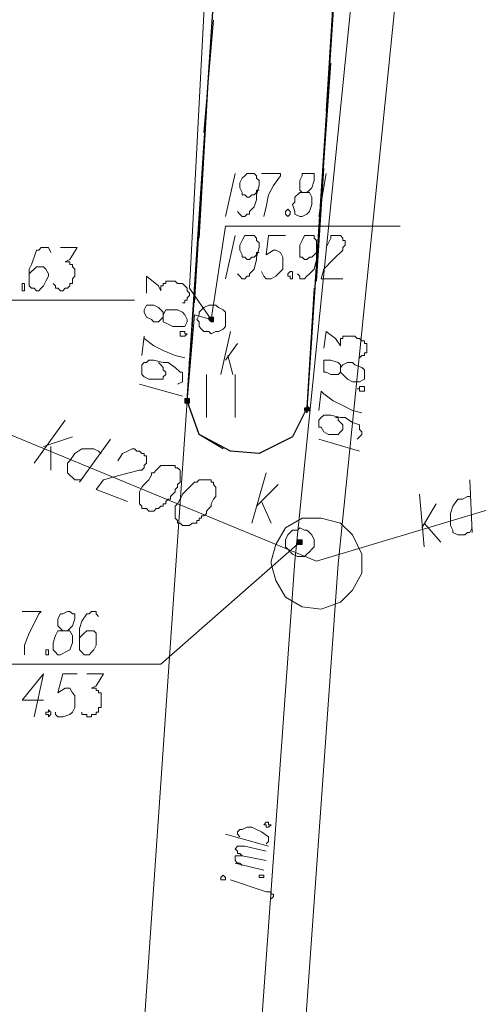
# Model space of a CAD drawing. Header units: metres. Extents: x 7431553 to 7432401, y 5544342 to 5544539.
# Tile 27 of 180: x 7432075 to 7432083, y 5544420 to 5544438. Entities that reach past the tile are written whole.
import ezdxf

# ---------------------------------------------------------------- set-up
doc = ezdxf.new("R2010")
doc.units = ezdxf.units.M
doc.header["$MEASUREMENT"] = 0
doc.layers.add('BG-PR90-PB-PZT-PZT01_2026_04_14$0$MAPA DCP', color=7, linetype='Continuous', lineweight=0)
doc.layers.add('PRIMETECH_XREF', color=7, linetype='Continuous', lineweight=5)

# ---------------------------------------------------------------- blocks, each defined once
blk = doc.blocks.new('BG-PR90-PB-PZT-PZT01_2026_04_14$0$Naddrwiną2025_v2klauzulap')
at = {"layer": 'BG-PR90-PB-PZT-PZT01_2026_04_14$0$MAPA DCP', "linetype": 'Continuous', "lineweight": 0, "transparency": 33554559}
for points in [[(7431731.56, 5544494.201), (7431731.602, 5544494.201), (7431731.602, 5544494.201), (7431731.602, 5544494.201), (7431731.602, 5544494.243), (7431731.602, 5544494.243), (7431731.644, 5544494.243), (7431731.602, 5544494.243), (7431731.602, 5544494.286), (7431731.602, 5544494.286), (7431731.602, 5544494.286), (7431731.602, 5544494.286), (7431731.56, 5544494.286), (7431731.56, 5544494.286), (7431731.56, 5544494.286), (7431731.56, 5544494.286), (7431731.56, 5544494.286), (7431731.517, 5544494.243), (7431731.517, 5544494.243), (7431731.517, 5544494.243), (7431731.56, 5544494.243)], [(7431731.433, 5544492.084), (7431731.433, 5544492.084), (7431731.433, 5544492.084), (7431731.475, 5544492.084), (7431731.475, 5544492.127), (7431731.475, 5544492.127), (7431731.475, 5544492.127), (7431731.475, 5544492.127), (7431731.475, 5544492.169), (7431731.475, 5544492.169), (7431731.433, 5544492.169), (7431731.433, 5544492.169), (7431731.433, 5544492.169), (7431731.433, 5544492.169), (7431731.39, 5544492.169), (7431731.39, 5544492.169), (7431731.39, 5544492.169), (7431731.39, 5544492.127), (7431731.39, 5544492.127), (7431731.39, 5544492.127), (7431731.39, 5544492.127), (7431731.39, 5544492.084), (7431731.39, 5544492.084)]]:
    blk.add_hatch(color=256, dxfattribs=at).paths.add_polyline_path(points)
at = {"layer": 'BG-PR90-PB-PZT-PZT01_2026_04_14$0$MAPA DCP', "linetype": 'Continuous', "lineweight": 0, "true_color": 0x9a3300, "transparency": 33554559}
for points in [[(7431733.93, 5544494.074), (7431733.93, 5544494.074), (7431733.973, 5544494.074), (7431733.973, 5544494.074), (7431733.973, 5544494.116), (7431733.973, 5544494.116), (7431733.973, 5544494.116), (7431733.973, 5544494.116), (7431733.973, 5544494.159), (7431733.973, 5544494.159), (7431733.973, 5544494.159), (7431733.93, 5544494.159), (7431733.93, 5544494.159), (7431733.93, 5544494.159), (7431733.93, 5544494.159), (7431733.888, 5544494.159), (7431733.888, 5544494.159), (7431733.888, 5544494.116), (7431733.888, 5544494.116), (7431733.888, 5544494.116), (7431733.888, 5544494.116), (7431733.888, 5544494.074)], [(7431729.993, 5544492.508), (7431729.993, 5544492.508), (7431729.993, 5544492.508), (7431730.036, 5544492.55), (7431730.036, 5544492.55), (7431730.036, 5544492.55), (7431730.036, 5544492.55), (7431730.036, 5544492.592), (7431730.036, 5544492.592), (7431730.036, 5544492.592), (7431729.993, 5544492.592), (7431729.993, 5544492.592), (7431729.993, 5544492.592), (7431729.993, 5544492.592), (7431729.951, 5544492.592), (7431729.951, 5544492.592), (7431729.951, 5544492.592), (7431729.951, 5544492.592), (7431729.951, 5544492.55), (7431729.951, 5544492.55), (7431729.951, 5544492.55), (7431729.951, 5544492.55), (7431729.951, 5544492.508)]]:
    blk.add_hatch(color=24, dxfattribs=at).paths.add_polyline_path(points)
at = {"layer": 'BG-PR90-PB-PZT-PZT01_2026_04_14$0$MAPA DCP', "color": 24, "linetype": 'Continuous', "lineweight": 18, "true_color": 0x9a3300, "transparency": 33554687}
for points in [[(7431634.701, 5544506.224), (7431638.215, 5544503.176), (7431639.273, 5544502.16), (7431665.816, 5544500.72), (7431691.512, 5544499.154), (7431734.311, 5544494.794), (7431770.083, 5544492.254)], [(7431634.658, 5544505.208), (7431637.707, 5544502.583), (7431638.934, 5544501.398), (7431665.774, 5544499.916), (7431691.47, 5544498.35), (7431734.269, 5544494.032), (7431770.083, 5544491.449)], [(7431732.237, 5544501.186), (7431734.269, 5544494.413)], [(7431732.83, 5544497.122), (7431733.761, 5544497.164)], [(7431733.126, 5544497.122), (7431733.126, 5544497.08), (7431733.168, 5544496.995), (7431733.168, 5544496.91), (7431733.295, 5544496.826), (7431733.422, 5544496.783), (7431733.592, 5544496.783), (7431733.634, 5544496.783), (7431733.719, 5544496.826), (7431733.761, 5544496.826), (7431733.803, 5544496.91), (7431733.803, 5544496.953), (7431733.803, 5544497.037), (7431733.761, 5544497.08), (7431733.761, 5544497.122), (7431733.676, 5544497.164)], [(7431648.798, 5544496.614), (7431682.326, 5544495.852), (7431716.489, 5544492.846), (7431729.443, 5544492.169), (7431729.993, 5544492.55), (7431729.909, 5544492.254), (7431731.433, 5544492.127), (7431770.083, 5544489.46)], [(7431733.592, 5544496.318), (7431733.93, 5544496.614)], [(7431733.676, 5544496.275), (7431733.253, 5544496.529)], [(7431734.015, 5544496.318), (7431733.084, 5544496.233)], [(7431729.993, 5544492.55), (7431728.342, 5544492.804), (7431728.342, 5544495.894)], [(7431731.475, 5544487.639), (7431734.269, 5544494.413)], [(7431733.93, 5544494.116), (7431736.089, 5544491.661), (7431736.089, 5544488.571)], [(7431732.491, 5544490.899), (7431732.364, 5544490.984), (7431732.322, 5544491.068), (7431732.279, 5544491.153), (7431732.279, 5544491.195), (7431732.322, 5544491.238), (7431732.322, 5544491.28), (7431732.364, 5544491.322), (7431732.364, 5544491.365), (7431732.406, 5544491.365), (7431732.406, 5544491.407), (7431732.449, 5544491.407), (7431732.491, 5544491.407), (7431732.533, 5544491.407), (7431732.576, 5544491.365), (7431732.618, 5544491.365), (7431732.66, 5544491.322), (7431732.66, 5544491.28), (7431732.745, 5544490.941), (7431732.83, 5544490.645), (7431732.999, 5544490.518), (7431733.211, 5544491.068)], [(7431731.475, 5544487.639), (7431729.655, 5544488.147), (7431729.655, 5544491.195)], [(7431732.11, 5544490.772), (7431732.872, 5544490.222)], [(7431732.364, 5544490.603), (7431732.322, 5544490.56), (7431732.279, 5544490.476), (7431732.279, 5544490.264), (7431732.364, 5544490.137), (7431732.491, 5544490.052), (7431732.533, 5544490.01), (7431732.576, 5544490.01), (7431732.66, 5544490.01), (7431732.703, 5544490.01), (7431732.745, 5544490.052), (7431732.787, 5544490.095), (7431732.83, 5544490.137), (7431732.83, 5544490.179), (7431732.83, 5544490.264)], [(7431732.237, 5544489.587), (7431732.068, 5544490.095)], [(7431732.533, 5544489.417), (7431731.771, 5544489.968)], [(7431732.237, 5544489.714), (7431732.66, 5544489.714)]]:
    blk.add_lwpolyline(points, dxfattribs=at)
at = {"layer": 'BG-PR90-PB-PZT-PZT01_2026_04_14$0$MAPA DCP', "linetype": 'Continuous', "lineweight": 25, "transparency": 33554687}
blk.add_lwpolyline([(7431671.15, 5544498.307), (7431674.071, 5544498.138), (7431697.524, 5544496.656), (7431703.366, 5544496.106), (7431731.56, 5544494.243), (7431732.068, 5544493.989), (7431732.364, 5544493.397), (7431732.322, 5544492.889), (7431732.025, 5544492.338), (7431731.433, 5544492.127), (7431703.196, 5544493.989), (7431697.27, 5544494.159), (7431673.563, 5544495.64), (7431671.023, 5544495.894)], dxfattribs=at)
at = {"layer": 'BG-PR90-PB-PZT-PZT01_2026_04_14$0$MAPA DCP', "linetype": 'Continuous', "lineweight": 9, "transparency": 33554687}
for points in [[(7431730.501, 5544494.54), (7431730.205, 5544494.582), (7431730.332, 5544494.751), (7431730.459, 5544494.836), (7431730.374, 5544494.836), (7431730.332, 5544494.836), (7431730.332, 5544494.878), (7431730.29, 5544494.878), (7431730.29, 5544494.921), (7431730.29, 5544494.963), (7431730.29, 5544495.005), (7431730.29, 5544495.048), (7431730.29, 5544495.09), (7431730.332, 5544495.132), (7431730.332, 5544495.175), (7431730.374, 5544495.217), (7431730.374, 5544495.259), (7431730.417, 5544495.259), (7431730.417, 5544495.302), (7431730.459, 5544495.302), (7431730.501, 5544495.302), (7431730.544, 5544495.302), (7431730.586, 5544495.302), (7431730.586, 5544495.259), (7431730.628, 5544495.259), (7431730.628, 5544495.217), (7431730.671, 5544495.175)], [(7431730.925, 5544494.836), (7431730.798, 5544494.836), (7431730.755, 5544494.794), (7431730.713, 5544494.667), (7431730.713, 5544494.582), (7431730.713, 5544494.54), (7431730.798, 5544494.54), (7431730.84, 5544494.54), (7431730.925, 5544494.54), (7431730.925, 5544494.582), (7431730.967, 5544494.667), (7431730.967, 5544494.751), (7431730.967, 5544494.794), (7431730.925, 5544494.836), (7431730.967, 5544494.878), (7431731.052, 5544494.963), (7431731.094, 5544495.048), (7431731.094, 5544495.175), (7431731.052, 5544495.259), (7431731.009, 5544495.259), (7431730.967, 5544495.259), (7431730.882, 5544495.259), (7431730.84, 5544495.217), (7431730.798, 5544495.09), (7431730.755, 5544495.048), (7431730.755, 5544494.963), (7431730.798, 5544494.878), (7431730.84, 5544494.836)], [(7431731.602, 5544494.455), (7431731.263, 5544494.497), (7431731.306, 5544494.54), (7431731.433, 5544494.709), (7431731.517, 5544494.878), (7431731.602, 5544495.048), (7431731.644, 5544495.217)], [(7431732.11, 5544495.132), (7431732.068, 5544495.175), (7431732.025, 5544495.217), (7431731.983, 5544495.217), (7431731.941, 5544495.175), (7431731.898, 5544495.175), (7431731.856, 5544495.175), (7431731.814, 5544495.048), (7431731.729, 5544494.921), (7431731.729, 5544494.836), (7431731.687, 5544494.667), (7431731.687, 5544494.582), (7431731.687, 5544494.54), (7431731.729, 5544494.497), (7431731.771, 5544494.455), (7431731.856, 5544494.455), (7431731.898, 5544494.455), (7431731.898, 5544494.497), (7431731.983, 5544494.54), (7431732.025, 5544494.624), (7431732.025, 5544494.667), (7431732.025, 5544494.709), (7431732.025, 5544494.794), (7431731.983, 5544494.836), (7431731.941, 5544494.878), (7431731.898, 5544494.878), (7431731.856, 5544494.878), (7431731.814, 5544494.836), (7431731.771, 5544494.794), (7431731.729, 5544494.794), (7431731.729, 5544494.751)], [(7431732.11, 5544494.455), (7431732.322, 5544495.175)], [(7431740.238, 5544493.608), (7431740.196, 5544493.651), (7431740.153, 5544493.651), (7431740.153, 5544493.608), (7431740.111, 5544493.608), (7431740.111, 5544493.524), (7431739.899, 5544492.889)], [(7431739.137, 5544493.058), (7431739.095, 5544493.016), (7431739.053, 5544493.016), (7431739.01, 5544493.058), (7431739.01, 5544493.1), (7431738.968, 5544493.185), (7431738.968, 5544493.27), (7431739.01, 5544493.354), (7431739.053, 5544493.439), (7431739.137, 5544493.566), (7431739.222, 5544493.566), (7431739.264, 5544493.524)], [(7431739.307, 5544493.566), (7431739.095, 5544492.804)], [(7431739.645, 5544493.1), (7431739.603, 5544493.058), (7431739.603, 5544493.016), (7431739.561, 5544492.973), (7431739.518, 5544492.973), (7431739.476, 5544492.973), (7431739.476, 5544493.016), (7431739.476, 5544493.1), (7431739.434, 5544493.058), (7431739.434, 5544493.016), (7431739.391, 5544493.016), (7431739.349, 5544492.973), (7431739.307, 5544493.016), (7431739.307, 5544493.058), (7431739.307, 5544493.1), (7431739.307, 5544493.143), (7431739.391, 5544493.524)], [(7431739.561, 5544493.524), (7431739.476, 5544493.1)], [(7431739.73, 5544493.481), (7431739.603, 5544492.973)], [(7431729.528, 5544491.407), (7431729.231, 5544491.407), (7431729.401, 5544491.619), (7431729.485, 5544491.661), (7431729.401, 5544491.661), (7431729.401, 5544491.703), (7431729.358, 5544491.703), (7431729.358, 5544491.746), (7431729.316, 5544491.746), (7431729.316, 5544491.788), (7431729.316, 5544491.83), (7431729.316, 5544491.873), (7431729.316, 5544491.915), (7431729.358, 5544491.957), (7431729.358, 5544492), (7431729.358, 5544492.042), (7431729.401, 5544492.084), (7431729.443, 5544492.127), (7431729.485, 5544492.127), (7431729.528, 5544492.169), (7431729.57, 5544492.169), (7431729.612, 5544492.127), (7431729.655, 5544492.127), (7431729.655, 5544492.084), (7431729.697, 5544492.084), (7431729.697, 5544492.042)], [(7431729.951, 5544491.703), (7431729.866, 5544491.703), (7431729.824, 5544491.661), (7431729.782, 5544491.619), (7431729.739, 5544491.534), (7431729.739, 5544491.449), (7431729.739, 5544491.407), (7431729.824, 5544491.365), (7431729.866, 5544491.365), (7431729.951, 5544491.407), (7431729.993, 5544491.492), (7431730.036, 5544491.534), (7431730.036, 5544491.619), (7431729.993, 5544491.661), (7431729.951, 5544491.703), (7431730.036, 5544491.703), (7431730.078, 5544491.788), (7431730.12, 5544491.873), (7431730.12, 5544491.915), (7431730.12, 5544492.042), (7431730.12, 5544492.084), (7431730.036, 5544492.127), (7431729.993, 5544492.127), (7431729.909, 5544492.084), (7431729.866, 5544492.042), (7431729.824, 5544491.957), (7431729.824, 5544491.915), (7431729.824, 5544491.83), (7431729.824, 5544491.746), (7431729.909, 5544491.703)], [(7431730.628, 5544491.322), (7431730.29, 5544491.365), (7431730.332, 5544491.365), (7431730.459, 5544491.534), (7431730.544, 5544491.703), (7431730.628, 5544491.915), (7431730.671, 5544492.084)], [(7431731.136, 5544491.957), (7431731.094, 5544492.042), (7431730.925, 5544492.042), (7431730.925, 5544492), (7431730.84, 5544491.915), (7431730.755, 5544491.788), (7431730.755, 5544491.703), (7431730.713, 5544491.534), (7431730.713, 5544491.449), (7431730.755, 5544491.407), (7431730.755, 5544491.365), (7431730.798, 5544491.322), (7431730.84, 5544491.322), (7431730.882, 5544491.322), (7431730.925, 5544491.322), (7431730.967, 5544491.322), (7431731.009, 5544491.365), (7431731.052, 5544491.449), (7431731.052, 5544491.534), (7431731.052, 5544491.576), (7431731.052, 5544491.661), (7431731.052, 5544491.703), (7431731.009, 5544491.703), (7431730.967, 5544491.746), (7431730.925, 5544491.746), (7431730.882, 5544491.703), (7431730.84, 5544491.703), (7431730.798, 5544491.661), (7431730.755, 5544491.619)], [(7431731.136, 5544491.28), (7431731.348, 5544492.042)]]:
    blk.add_lwpolyline(points, dxfattribs=at)
for points in [[(7431731.221, 5544495.132), (7431731.221, 5544495.175), (7431731.179, 5544495.175), (7431731.179, 5544495.259), (7431731.221, 5544495.259), (7431731.263, 5544495.259), (7431731.263, 5544495.217), (7431731.263, 5544495.175), (7431731.221, 5544495.175)], [(7431738.926, 5544493.481), (7431738.883, 5544493.524), (7431738.883, 5544493.566), (7431738.926, 5544493.566), (7431738.926, 5544493.608), (7431738.968, 5544493.566), (7431738.968, 5544493.524), (7431738.926, 5544493.524)], [(7431739.815, 5544493.397), (7431739.815, 5544493.481), (7431739.857, 5544493.481), (7431739.857, 5544493.397)], [(7431739.857, 5544492.719), (7431739.815, 5544492.762), (7431739.857, 5544492.804), (7431739.899, 5544492.804), (7431739.899, 5544492.762), (7431739.899, 5544492.719)], [(7431730.247, 5544492), (7431730.205, 5544492), (7431730.205, 5544492.084), (7431730.247, 5544492.084), (7431730.247, 5544492.127), (7431730.29, 5544492.084), (7431730.29, 5544492.042), (7431730.29, 5544492)]]:
    blk.add_lwpolyline(points, close=True, dxfattribs=at)
at = {"layer": 'BG-PR90-PB-PZT-PZT01_2026_04_14$0$MAPA DCP', "color": 24, "linetype": 'Continuous', "lineweight": 18, "true_color": 0x9a3300, "transparency": 33554687}
for points in [[(7431734.269, 5544493.608), (7431733.973, 5544493.693), (7431733.676, 5544493.862), (7431733.507, 5544494.159), (7431733.507, 5544494.497), (7431733.592, 5544494.836), (7431733.803, 5544495.048), (7431734.142, 5544495.217), (7431734.481, 5544495.217), (7431734.777, 5544495.048), (7431734.989, 5544494.836), (7431735.116, 5544494.497), (7431735.073, 5544494.159), (7431734.904, 5544493.862), (7431734.608, 5544493.693), (7431734.311, 5544493.608)], [(7431729.739, 5544492.55), (7431729.739, 5544492.635), (7431729.782, 5544492.677), (7431729.824, 5544492.762), (7431729.866, 5544492.804), (7431729.909, 5544492.804), (7431729.993, 5544492.804), (7431730.036, 5544492.804), (7431730.12, 5544492.804), (7431730.163, 5544492.762), (7431730.205, 5544492.677), (7431730.205, 5544492.635), (7431730.247, 5544492.55), (7431730.205, 5544492.508), (7431730.205, 5544492.423), (7431730.163, 5544492.381), (7431730.12, 5544492.338), (7431730.036, 5544492.338), (7431729.993, 5544492.296), (7431729.909, 5544492.338), (7431729.866, 5544492.338), (7431729.824, 5544492.381), (7431729.782, 5544492.423), (7431729.739, 5544492.508)], [(7431732.83, 5544492.55), (7431732.83, 5544492.338), (7431732.872, 5544492.296), (7431732.872, 5544492.254), (7431732.914, 5544492.211), (7431732.957, 5544492.169), (7431732.999, 5544492.127), (7431733.084, 5544492.042), (7431733.168, 5544492), (7431733.253, 5544491.957), (7431733.295, 5544491.915), (7431733.38, 5544491.915), (7431733.422, 5544491.915), (7431733.465, 5544491.915), (7431733.507, 5544491.915), (7431733.549, 5544491.957), (7431733.592, 5544491.957), (7431733.592, 5544492), (7431733.634, 5544492.042), (7431733.634, 5544492.084), (7431733.634, 5544492.127), (7431733.634, 5544492.169), (7431733.592, 5544492.211), (7431733.592, 5544492.254), (7431733.592, 5544492.296), (7431733.549, 5544492.296), (7431733.549, 5544492.338), (7431733.507, 5544492.338), (7431733.507, 5544492.381), (7431733.465, 5544492.381), (7431733.465, 5544492.423), (7431733.422, 5544492.465), (7431733.38, 5544492.465), (7431733.338, 5544492.508), (7431733.295, 5544492.55), (7431733.253, 5544492.55), (7431733.168, 5544492.592), (7431733.126, 5544492.635), (7431733.084, 5544492.635), (7431733.041, 5544492.635), (7431732.999, 5544492.635), (7431732.957, 5544492.635), (7431732.914, 5544492.592), (7431732.872, 5544492.592), (7431732.872, 5544492.55)], [(7431732.576, 5544491.915), (7431732.576, 5544491.661), (7431732.618, 5544491.619), (7431732.66, 5544491.576), (7431732.703, 5544491.534), (7431732.703, 5544491.492), (7431732.745, 5544491.492), (7431732.83, 5544491.449), (7431732.914, 5544491.365), (7431732.957, 5544491.322), (7431733.041, 5544491.28), (7431733.084, 5544491.28), (7431733.168, 5544491.28), (7431733.211, 5544491.28), (7431733.253, 5544491.28), (7431733.295, 5544491.322), (7431733.338, 5544491.322), (7431733.338, 5544491.365), (7431733.338, 5544491.407), (7431733.38, 5544491.449), (7431733.38, 5544491.492), (7431733.38, 5544491.534), (7431733.338, 5544491.576), (7431733.338, 5544491.619), (7431733.295, 5544491.661), (7431733.295, 5544491.703), (7431733.253, 5544491.703), (7431733.253, 5544491.746), (7431733.211, 5544491.746), (7431733.168, 5544491.788), (7431733.168, 5544491.83), (7431733.126, 5544491.83), (7431733.084, 5544491.873), (7431733.041, 5544491.915), (7431732.999, 5544491.915), (7431732.957, 5544491.957), (7431732.914, 5544491.957), (7431732.872, 5544492), (7431732.83, 5544492), (7431732.787, 5544492), (7431732.745, 5544492), (7431732.703, 5544492), (7431732.66, 5544492), (7431732.618, 5544491.957), (7431732.618, 5544491.915)]]:
    blk.add_lwpolyline(points, close=True, dxfattribs=at)
at = {"layer": 'BG-PR90-PB-PZT-PZT01_2026_04_14$0$MAPA DCP', "color": 24, "linetype": 'Continuous', "lineweight": 9, "true_color": 0x9a3300, "transparency": 33554687}
for points in [[(7431728.723, 5544494.582), (7431728.639, 5544494.624), (7431728.554, 5544494.667), (7431728.512, 5544494.667), (7431728.512, 5544494.709), (7431728.512, 5544494.751), (7431728.512, 5544494.794), (7431728.512, 5544494.836), (7431728.554, 5544494.878), (7431728.596, 5544494.878), (7431728.596, 5544494.921), (7431728.639, 5544494.921), (7431728.681, 5544494.921), (7431728.723, 5544494.878), (7431728.766, 5544494.878), (7431728.935, 5544494.709), (7431729.104, 5544494.54), (7431729.274, 5544494.497), (7431729.274, 5544494.878)], [(7431727.411, 5544494.582), (7431728.173, 5544494.455)], [(7431727.75, 5544494.159), (7431727.75, 5544494.243), (7431727.707, 5544494.286), (7431727.665, 5544494.328), (7431727.538, 5544494.37), (7431727.453, 5544494.37), (7431727.411, 5544494.37), (7431727.411, 5544494.286), (7431727.411, 5544494.243), (7431727.411, 5544494.159), (7431727.453, 5544494.159), (7431727.538, 5544494.116), (7431727.58, 5544494.116), (7431727.665, 5544494.116), (7431727.707, 5544494.116), (7431727.75, 5544494.159), (7431727.75, 5544494.116), (7431727.834, 5544494.032), (7431727.919, 5544494.032), (7431727.961, 5544493.989), (7431728.088, 5544494.032), (7431728.131, 5544494.032), (7431728.173, 5544494.116), (7431728.173, 5544494.159), (7431728.131, 5544494.243), (7431728.088, 5544494.286), (7431727.961, 5544494.328), (7431727.919, 5544494.328), (7431727.834, 5544494.328), (7431727.75, 5544494.286), (7431727.75, 5544494.243)], [(7431729.189, 5544494.074), (7431729.231, 5544494.116), (7431729.274, 5544494.116), (7431729.274, 5544494.201), (7431729.231, 5544494.243), (7431729.189, 5544494.286), (7431729.104, 5544494.37), (7431728.935, 5544494.413), (7431728.893, 5544494.413), (7431728.723, 5544494.413), (7431728.639, 5544494.413), (7431728.596, 5544494.413), (7431728.554, 5544494.37), (7431728.512, 5544494.37), (7431728.512, 5544494.328), (7431728.512, 5544494.286), (7431728.512, 5544494.243), (7431728.512, 5544494.201), (7431728.596, 5544494.159), (7431728.681, 5544494.116), (7431728.723, 5544494.116), (7431728.766, 5544494.116), (7431728.85, 5544494.116), (7431728.893, 5544494.116), (7431728.893, 5544494.159), (7431728.935, 5544494.201), (7431728.935, 5544494.243), (7431728.893, 5544494.286), (7431728.893, 5544494.328), (7431728.85, 5544494.37), (7431728.808, 5544494.413)], [(7431728.512, 5544493.862), (7431728.512, 5544493.566), (7431728.85, 5544493.524), (7431728.766, 5544493.651), (7431728.766, 5544493.693), (7431728.808, 5544493.778), (7431728.893, 5544493.82), (7431728.977, 5544493.82), (7431729.104, 5544493.82), (7431729.147, 5544493.778), (7431729.231, 5544493.693), (7431729.274, 5544493.608), (7431729.274, 5544493.524), (7431729.231, 5544493.481), (7431729.147, 5544493.439)], [(7431727.411, 5544493.439), (7431727.411, 5544493.778), (7431727.453, 5544493.778), (7431727.623, 5544493.651), (7431727.792, 5544493.566), (7431728.004, 5544493.524), (7431728.173, 5544493.481)], [(7431728.088, 5544493.016), (7431728.131, 5544493.058), (7431728.173, 5544493.1), (7431728.173, 5544493.143), (7431728.131, 5544493.185), (7431728.131, 5544493.227), (7431728.088, 5544493.227), (7431728.004, 5544493.312), (7431727.877, 5544493.354), (7431727.792, 5544493.354), (7431727.623, 5544493.397), (7431727.538, 5544493.397), (7431727.496, 5544493.354), (7431727.453, 5544493.354), (7431727.411, 5544493.312), (7431727.411, 5544493.27), (7431727.411, 5544493.227), (7431727.411, 5544493.185), (7431727.453, 5544493.143), (7431727.496, 5544493.1), (7431727.58, 5544493.058), (7431727.623, 5544493.058), (7431727.665, 5544493.058), (7431727.75, 5544493.1), (7431727.792, 5544493.1), (7431727.792, 5544493.143), (7431727.834, 5544493.185), (7431727.834, 5544493.227), (7431727.792, 5544493.27), (7431727.792, 5544493.312), (7431727.75, 5544493.354), (7431727.707, 5544493.354), (7431727.707, 5544493.397)], [(7431729.189, 5544493.016), (7431729.231, 5544493.058), (7431729.274, 5544493.1), (7431729.274, 5544493.143), (7431729.231, 5544493.185), (7431729.231, 5544493.227), (7431729.189, 5544493.227), (7431729.104, 5544493.312), (7431728.935, 5544493.354), (7431728.893, 5544493.354), (7431728.723, 5544493.397), (7431728.639, 5544493.397), (7431728.596, 5544493.354), (7431728.554, 5544493.354), (7431728.512, 5544493.312), (7431728.512, 5544493.27), (7431728.512, 5544493.227), (7431728.512, 5544493.185), (7431728.512, 5544493.143), (7431728.596, 5544493.1), (7431728.681, 5544493.058), (7431728.723, 5544493.058), (7431728.766, 5544493.058), (7431728.85, 5544493.1), (7431728.893, 5544493.1), (7431728.893, 5544493.143), (7431728.935, 5544493.185), (7431728.935, 5544493.227), (7431728.893, 5544493.27), (7431728.893, 5544493.312), (7431728.85, 5544493.354), (7431728.808, 5544493.354), (7431728.808, 5544493.397)], [(7431727.411, 5544492.973), (7431728.173, 5544492.804)], [(7431728.512, 5544492.973), (7431729.274, 5544492.804)], [(7431730.713, 5544492.804), (7431730.417, 5544493.016)], [(7431730.967, 5544492.719), (7431730.205, 5544492.889)], [(7431730.628, 5544492.846), (7431730.967, 5544492.931)], [(7431735.243, 5544490.56), (7431735.2, 5544490.518), (7431735.158, 5544490.518), (7431735.158, 5544490.433), (7431735.2, 5544490.391), (7431735.2, 5544490.349), (7431735.327, 5544490.264), (7431735.454, 5544490.222), (7431735.539, 5544490.222), (7431735.708, 5544490.222), (7431735.793, 5544490.222), (7431735.835, 5544490.222), (7431735.878, 5544490.264), (7431735.92, 5544490.306), (7431735.92, 5544490.349), (7431735.92, 5544490.391), (7431735.878, 5544490.433), (7431735.835, 5544490.476), (7431735.751, 5544490.518), (7431735.708, 5544490.518), (7431735.624, 5544490.518), (7431735.581, 5544490.518), (7431735.539, 5544490.518), (7431735.497, 5544490.476), (7431735.497, 5544490.433), (7431735.497, 5544490.391), (7431735.497, 5544490.349), (7431735.539, 5544490.306), (7431735.581, 5544490.264), (7431735.624, 5544490.222)], [(7431736.259, 5544490.349), (7431736.259, 5544490.645), (7431736.47, 5544490.518), (7431736.513, 5544490.433), (7431736.513, 5544490.518), (7431736.555, 5544490.518), (7431736.555, 5544490.56), (7431736.597, 5544490.56), (7431736.597, 5544490.603), (7431736.64, 5544490.603), (7431736.682, 5544490.603), (7431736.724, 5544490.603), (7431736.767, 5544490.603), (7431736.809, 5544490.603), (7431736.851, 5544490.603), (7431736.851, 5544490.56), (7431736.894, 5544490.56), (7431736.936, 5544490.56), (7431736.936, 5544490.518), (7431736.978, 5544490.518), (7431736.978, 5544490.476), (7431736.978, 5544490.433), (7431737.021, 5544490.433), (7431737.021, 5544490.391), (7431737.021, 5544490.349), (7431736.978, 5544490.349), (7431736.978, 5544490.306), (7431736.978, 5544490.264), (7431736.936, 5544490.264)], [(7431728.723, 5544489.883), (7431728.723, 5544490.179), (7431728.935, 5544490.052), (7431728.977, 5544489.968), (7431728.977, 5544490.01), (7431728.977, 5544490.052), (7431729.02, 5544490.052), (7431729.02, 5544490.095), (7431729.062, 5544490.095), (7431729.104, 5544490.137), (7431729.147, 5544490.137), (7431729.189, 5544490.137), (7431729.231, 5544490.137), (7431729.274, 5544490.095), (7431729.316, 5544490.095), (7431729.358, 5544490.095), (7431729.358, 5544490.052), (7431729.401, 5544490.052), (7431729.443, 5544490.01), (7431729.443, 5544489.968), (7431729.485, 5544489.925), (7431729.485, 5544489.883), (7431729.443, 5544489.841), (7431729.443, 5544489.798), (7431729.401, 5544489.798), (7431729.358, 5544489.756)], [(7431736.259, 5544490.179), (7431736.259, 5544489.925), (7431736.597, 5544489.841), (7431736.513, 5544489.968), (7431736.513, 5544490.052), (7431736.597, 5544490.095), (7431736.64, 5544490.137), (7431736.724, 5544490.137), (7431736.851, 5544490.137), (7431736.936, 5544490.095), (7431736.978, 5544490.052), (7431737.021, 5544489.925), (7431737.021, 5544489.841), (7431736.978, 5544489.798), (7431736.936, 5544489.798)], [(7431735.497, 5544489.925), (7431735.497, 5544490.01), (7431735.454, 5544490.052), (7431735.412, 5544490.095), (7431735.285, 5544490.137), (7431735.2, 5544490.137), (7431735.2, 5544490.095), (7431735.158, 5544490.052), (7431735.158, 5544490.01), (7431735.2, 5544489.925), (7431735.2, 5544489.883), (7431735.285, 5544489.841), (7431735.327, 5544489.841), (7431735.412, 5544489.841), (7431735.454, 5544489.883), (7431735.497, 5544489.925), (7431735.497, 5544489.841), (7431735.581, 5544489.798), (7431735.708, 5544489.756), (7431735.835, 5544489.756), (7431735.878, 5544489.798), (7431735.92, 5544489.841), (7431735.92, 5544489.883), (7431735.878, 5544489.968), (7431735.835, 5544490.052), (7431735.708, 5544490.095), (7431735.581, 5544490.095), (7431735.497, 5544490.052), (7431735.497, 5544489.968)], [(7431728.808, 5544489.714), (7431728.723, 5544489.671), (7431728.723, 5544489.544), (7431728.766, 5544489.502), (7431728.766, 5544489.46), (7431728.893, 5544489.417), (7431729.02, 5544489.375), (7431729.104, 5544489.333), (7431729.274, 5544489.333), (7431729.358, 5544489.333), (7431729.401, 5544489.333), (7431729.443, 5544489.375), (7431729.443, 5544489.417), (7431729.485, 5544489.46), (7431729.485, 5544489.502), (7431729.443, 5544489.544), (7431729.401, 5544489.587), (7431729.316, 5544489.629), (7431729.231, 5544489.671), (7431729.189, 5544489.671), (7431729.104, 5544489.629), (7431729.062, 5544489.587), (7431729.062, 5544489.544), (7431729.062, 5544489.502), (7431729.062, 5544489.46), (7431729.104, 5544489.417), (7431729.147, 5544489.375), (7431729.189, 5544489.333)], [(7431735.158, 5544489.206), (7431735.158, 5544489.544), (7431735.2, 5544489.502), (7431735.37, 5544489.417), (7431735.539, 5544489.333), (7431735.751, 5544489.248), (7431735.92, 5544489.248)], [(7431736.724, 5544489.587), (7431736.724, 5544489.206), (7431736.259, 5544489.587), (7431737.021, 5544489.417)]]:
    blk.add_lwpolyline(points, dxfattribs=at)
at = {"layer": 'BG-PR90-PB-PZT-PZT01_2026_04_14$0$MAPA DCP', "linetype": 'Continuous', "lineweight": 18, "transparency": 33554687}
for points in [[(7431724.321, 5544494.709), (7431726.31, 5544494.582)], [(7431725.464, 5544494.667), (7431728.469, 5544494.455)], [(7431727.326, 5544494.54), (7431729.316, 5544494.413)], [(7431729.443, 5544494.37), (7431731.56, 5544494.243), (7431732.068, 5544493.989), (7431732.195, 5544493.735)], [(7431730.332, 5544494.328), (7431731.56, 5544494.243), (7431732.068, 5544493.989), (7431732.152, 5544493.82)], [(7431733.295, 5544493.354), (7431732.914, 5544493.735)], [(7431733.592, 5544493.27), (7431732.703, 5544493.524)], [(7431733.211, 5544493.439), (7431733.592, 5544493.608)], [(7431731.729, 5544492.973), (7431730.967, 5544492.973)], [(7431732.279, 5544492.762), (7431732.025, 5544492.338), (7431731.433, 5544492.127), (7431729.57, 5544492.254)], [(7431732.322, 5544492.889), (7431732.025, 5544492.338), (7431731.433, 5544492.127), (7431730.671, 5544492.169)], [(7431726.691, 5544492.423), (7431724.702, 5544492.592)], [(7431728.554, 5544492.338), (7431725.591, 5544492.508)], [(7431730.967, 5544492.465), (7431731.729, 5544492.465)], [(7431729.697, 5544492.254), (7431727.707, 5544492.381)]]:
    blk.add_lwpolyline(points, dxfattribs=at)
blk.add_lwpolyline([(7431733.676, 5544494.116), (7431733.719, 5544494.201), (7431733.719, 5544494.243), (7431733.761, 5544494.286), (7431733.803, 5544494.328), (7431733.888, 5544494.37), (7431733.93, 5544494.37), (7431734.015, 5544494.37), (7431734.057, 5544494.328), (7431734.1, 5544494.286), (7431734.142, 5544494.243), (7431734.184, 5544494.201), (7431734.184, 5544494.116), (7431734.184, 5544494.074), (7431734.142, 5544493.989), (7431734.1, 5544493.947), (7431734.057, 5544493.905), (7431734.015, 5544493.862), (7431733.93, 5544493.862), (7431733.888, 5544493.862), (7431733.803, 5544493.905), (7431733.761, 5544493.947), (7431733.719, 5544493.989), (7431733.719, 5544494.074)], close=True, dxfattribs=at)
at = {"layer": 'BG-PR90-PB-PZT-PZT01_2026_04_14$0$MAPA DCP', "linetype": 'Continuous', "lineweight": -3, "transparency": 33554687}
blk.add_lwpolyline([(7431731.56, 5544494.201), (7431731.602, 5544494.201), (7431731.602, 5544494.201), (7431731.602, 5544494.201), (7431731.602, 5544494.243), (7431731.602, 5544494.243), (7431731.644, 5544494.243), (7431731.602, 5544494.243), (7431731.602, 5544494.286), (7431731.602, 5544494.286), (7431731.602, 5544494.286), (7431731.602, 5544494.286), (7431731.56, 5544494.286), (7431731.56, 5544494.286), (7431731.56, 5544494.286), (7431731.56, 5544494.286), (7431731.56, 5544494.286), (7431731.517, 5544494.243), (7431731.517, 5544494.243), (7431731.517, 5544494.243), (7431731.56, 5544494.243), (7431731.56, 5544494.201), (7431731.56, 5544494.201)], close=True, dxfattribs=at)
at = {"layer": 'BG-PR90-PB-PZT-PZT01_2026_04_14$0$MAPA DCP', "linetype": 'Continuous', "lineweight": 0, "transparency": 33554687}
for points in [[(7431731.56, 5544494.201), (7431731.602, 5544494.201), (7431731.602, 5544494.201), (7431731.602, 5544494.201), (7431731.602, 5544494.243), (7431731.602, 5544494.243), (7431731.644, 5544494.243), (7431731.602, 5544494.243), (7431731.602, 5544494.286), (7431731.602, 5544494.286), (7431731.602, 5544494.286), (7431731.602, 5544494.286), (7431731.56, 5544494.286), (7431731.56, 5544494.286), (7431731.56, 5544494.286), (7431731.56, 5544494.286), (7431731.56, 5544494.286), (7431731.517, 5544494.243), (7431731.517, 5544494.243), (7431731.517, 5544494.243), (7431731.56, 5544494.243), (7431731.56, 5544494.201), (7431731.56, 5544494.201)], [(7431731.433, 5544492.084), (7431731.433, 5544492.084), (7431731.433, 5544492.084), (7431731.475, 5544492.084), (7431731.475, 5544492.127), (7431731.475, 5544492.127), (7431731.475, 5544492.127), (7431731.475, 5544492.127), (7431731.475, 5544492.169), (7431731.475, 5544492.169), (7431731.433, 5544492.169), (7431731.433, 5544492.169), (7431731.433, 5544492.169), (7431731.433, 5544492.169), (7431731.39, 5544492.169), (7431731.39, 5544492.169), (7431731.39, 5544492.169), (7431731.39, 5544492.127), (7431731.39, 5544492.127), (7431731.39, 5544492.127), (7431731.39, 5544492.127), (7431731.39, 5544492.084), (7431731.39, 5544492.084)]]:
    blk.add_lwpolyline(points, close=True, dxfattribs=at)
at = {"layer": 'BG-PR90-PB-PZT-PZT01_2026_04_14$0$MAPA DCP', "linetype": 'Continuous', "lineweight": 0, "transparency": 33554495}
blk.add_lwpolyline([(7431731.644, 5544494.243), (7431731.602, 5544494.243)], dxfattribs=at)
at = {"layer": 'BG-PR90-PB-PZT-PZT01_2026_04_14$0$MAPA DCP', "color": 24, "linetype": 'Continuous', "lineweight": 0, "true_color": 0x9a3300, "transparency": 33554687}
for points in [[(7431733.93, 5544494.074), (7431733.93, 5544494.074), (7431733.973, 5544494.074), (7431733.973, 5544494.074), (7431733.973, 5544494.116), (7431733.973, 5544494.116), (7431733.973, 5544494.116), (7431733.973, 5544494.116), (7431733.973, 5544494.159), (7431733.973, 5544494.159), (7431733.973, 5544494.159), (7431733.93, 5544494.159), (7431733.93, 5544494.159), (7431733.93, 5544494.159), (7431733.93, 5544494.159), (7431733.888, 5544494.159), (7431733.888, 5544494.159), (7431733.888, 5544494.116), (7431733.888, 5544494.116), (7431733.888, 5544494.116), (7431733.888, 5544494.116), (7431733.888, 5544494.074), (7431733.93, 5544494.074)], [(7431729.993, 5544492.508), (7431729.993, 5544492.508), (7431729.993, 5544492.508), (7431730.036, 5544492.55), (7431730.036, 5544492.55), (7431730.036, 5544492.55), (7431730.036, 5544492.55), (7431730.036, 5544492.592), (7431730.036, 5544492.592), (7431730.036, 5544492.592), (7431729.993, 5544492.592), (7431729.993, 5544492.592), (7431729.993, 5544492.592), (7431729.993, 5544492.592), (7431729.951, 5544492.592), (7431729.951, 5544492.592), (7431729.951, 5544492.592), (7431729.951, 5544492.592), (7431729.951, 5544492.55), (7431729.951, 5544492.55), (7431729.951, 5544492.55), (7431729.951, 5544492.55), (7431729.951, 5544492.508)]]:
    blk.add_lwpolyline(points, close=True, dxfattribs=at)
at = {"layer": 'BG-PR90-PB-PZT-PZT01_2026_04_14$0$MAPA DCP', "color": 24, "linetype": 'Continuous', "lineweight": 9, "true_color": 0x9a3300, "transparency": 33554687}
for points in [[(7431729.147, 5544493.947), (7431729.147, 5544493.989), (7431729.274, 5544493.989), (7431729.274, 5544493.947), (7431729.231, 5544493.947), (7431729.231, 5544493.905), (7431729.189, 5544493.905)], [(7431728.046, 5544493.905), (7431728.088, 5544493.947), (7431728.131, 5544493.947), (7431728.173, 5544493.905), (7431728.131, 5544493.862), (7431728.088, 5544493.862)], [(7431735.835, 5544489.629), (7431735.835, 5544489.671), (7431735.92, 5544489.671), (7431735.92, 5544489.629), (7431735.878, 5544489.629)], [(7431736.894, 5544489.671), (7431736.936, 5544489.714), (7431736.978, 5544489.714), (7431737.021, 5544489.671), (7431736.978, 5544489.671), (7431736.978, 5544489.629), (7431736.936, 5544489.629), (7431736.936, 5544489.671)], [(7431729.358, 5544489.206), (7431729.358, 5544489.248), (7431729.485, 5544489.248), (7431729.485, 5544489.206), (7431729.443, 5544489.206), (7431729.401, 5544489.206)]]:
    blk.add_lwpolyline(points, close=True, dxfattribs=at)
blk = doc.blocks.new('BG-PR90-PB-PZT-PZT01_2026_04_14')
at = {"layer": 'BG-PR90-PB-PZT-PZT01_2026_04_14$0$MAPA DCP', "rotation": 270}
blk.add_blockref('BG-PR90-PB-PZT-PZT01_2026_04_14$0$Naddrwiną2025_v2klauzulap', (1887585.788, 12976162.34), dxfattribs=at)

msp = doc.modelspace()

# ---------------------------------------------------------------- block references
at = {"layer": 'PRIMETECH_XREF', "linetype": 'Continuous', "lineweight": 0, "rotation": 360}
msp.add_blockref('BG-PR90-PB-PZT-PZT01_2026_04_14', (0, 0), dxfattribs=at)

doc.saveas('drawing.dxf')
